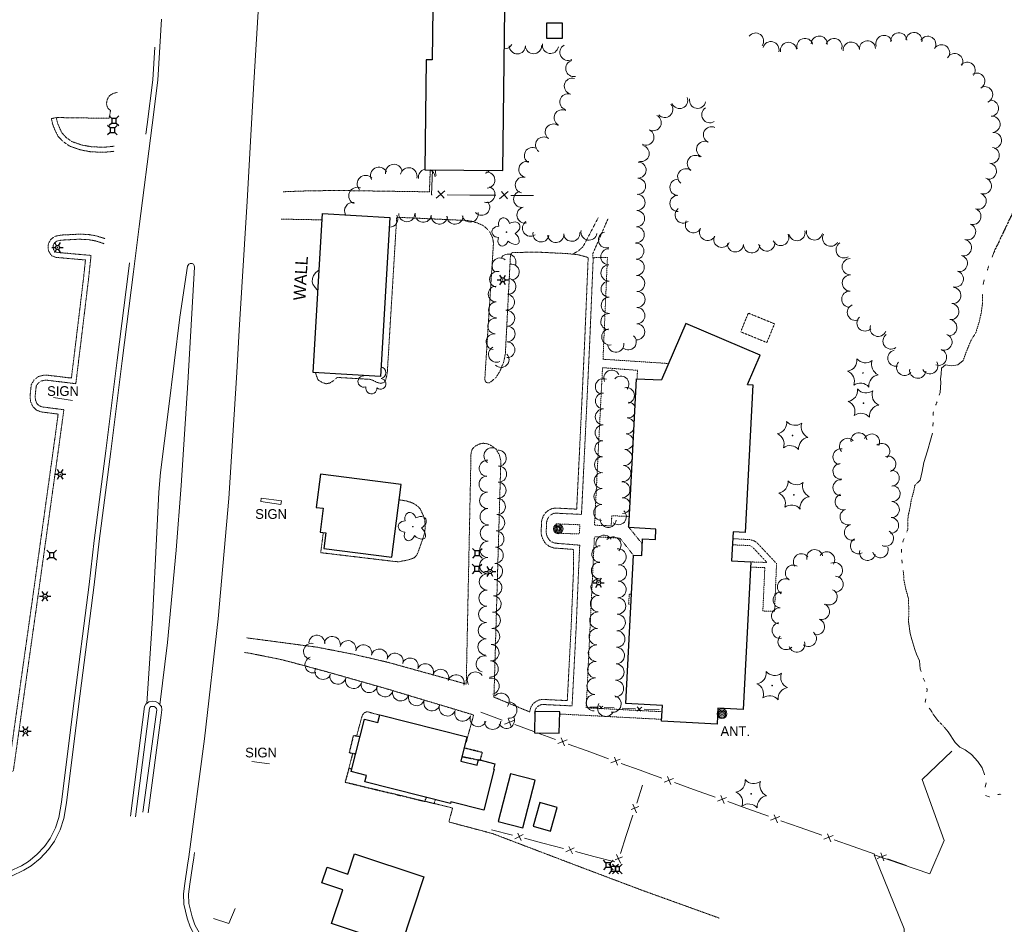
# Model space of a CAD drawing. Extents: x 386588 to 390135, y 96998 to 113606.
# Tile 25 of 93: x 387758 to 388245, y 99149 to 99596. Entities that reach past the tile are written whole.
import ezdxf
from ezdxf.enums import TextEntityAlignment as Align

# ---------------------------------------------------------------- set-up
doc = ezdxf.new("R2010")
doc.units = 0
doc.header["$MEASUREMENT"] = 0
for name, pattern in [('Echnl', [0.4, 0.145, -0.02, 0.01, -0.02, 0.01, -0.02, 0.01, -0.02, 0.145]), ('Wisdot3', [0.1875, 0.125, -0.0625]), ('Wisdot5', [0.1, 0.05, -0.05]), ('Wisdot6', [0.375, 0.125, -0.0625, 0.03125, -0.0625, 0.03125, -0.0625])]:
    doc.linetypes.add(name, pattern=pattern)
for name, color, linetype, lineweight in [('E_BLD', 241, 'Continuous', 25), ('E_DWY', 2, 'Wisdot3', 15), ('E_LAND_TreeLine', 3, 'Etrel', 15), ('E_LAND_Vegetation', 3, 'Continuous', 15), ('E_LTG', 21, 'Continuous', 25), ('E_MISCPROP', 30, 'Continuous', 15), ('E_MISCPROP_HvyDash', 241, 'Wisdot3', 25), ('E_MISCPROP_Railing', 30, 'Continuous', 15), ('E_PATH_Sidewalk', 2, 'Wisdot5', 15), ('E_SGN', 21, 'Continuous', 15), ('E_UTL_AG_Bold', 30, 'Continuous', 25), ('E_WAL', 40, 'Continuous', 25), ('E_WTR', 4, 'Wisdot6', 15), ('E_WTR_Edge', 4, 'Echnl', 25), ('E_WTR_Elevations', 4, 'Continuous', 15)]:
    doc.layers.add(name, color=color, linetype=linetype, lineweight=lineweight)
doc.layers.add('P2S1_Complete', color=7, linetype='Continuous', lineweight=15, transparency=0.9)
doc.styles.add('Style-dot_font5', font='dot_font5.shx')
doc.linetypes.add('Etrel', pattern='A,0,[14,dgnlstyle-ewdotudls.shx,S=0.000293,R=0,X=0,Y=0],-0.036575', length=0.036575)

# ---------------------------------------------------------------- blocks, each defined once
blk = doc.blocks.new('ANT')
at = {"layer": 'E_MISCPROP', "style": 'Style-dot_font5'}
blk.add_text('ANT.', height=12, dxfattribs=at).set_placement((0, 0), align=Align.MIDDLE_CENTER)
blk = doc.blocks.new('BSGN')
at = {"layer": 'E_SGN', "style": 'Style-dot_font5'}
blk.add_text('SIGN', height=12, dxfattribs=at).set_placement((0, 0), align=Align.MIDDLE_CENTER)
blk = doc.blocks.new('LPOL')
at = {"layer": 'E_LTG'}
for p, q in [((-4, 0), (-1.5, 0)), ((-0.75, 1.3), (-2, 3.46)), ((0.75, 1.3), (2, 3.46)), ((1.5, 0), (4, 0)), ((-2, -3.46), (-0.75, -1.3)), ((2, -3.46), (0.75, -1.3))]:
    blk.add_line(p, q, dxfattribs=at)
for radius in [1.5, 1.5, 1.5, 0.125]:
    blk.add_circle((0, 0), radius, dxfattribs=at)
blk = doc.blocks.new('PED')
at = {"layer": 'E_UTL_AG_Bold'}
for p, q in [((-2.5, 2.5), (-5.3, 5.3)), ((2.5, 2.5), (5.3, 5.3)), ((-2.5, -2.5), (-5.3, -5.3)), ((2.5, -2.5), (5.3, -5.3))]:
    blk.add_line(p, q, dxfattribs=at)
at = {"layer": 'E_UTL_AG_Bold', "flags": 128}
blk.add_lwpolyline([(-2.5, -2.5), (2.5, -2.5), (2.5, 2.5), (-2.5, 2.5)], close=True, dxfattribs=at)
blk = doc.blocks.new('CTRE')
at = {"layer": 'E_LAND_Vegetation'}
blk.add_circle((0, 0), 0.223, dxfattribs=at)
for centre, start, end in [((-11.97, 8.96), 280.2067, 5.97162), ((1.81, 14.92), 220.21132, 305.97623), ((13.83, 5.89), 160.21133, 245.97624), ((-13.83, -5.9), 340.21132, 65.97623), ((-1.81, -14.93), 40.21133, 125.97624)]:
    blk.add_arc(centre, 7.87, start, end, dxfattribs=at)
at = {"layer": 'E_LAND_Vegetation', "extrusion": (0, 0, -1)}
blk.add_arc((-12.03, -9.04), 7.87, 354.07279, 79.74889, dxfattribs=at)
blk = doc.blocks.new('POLE')
at = {"layer": 'E_MISCPROP'}
for radius in [4.46, 3.35, 2.23, 1.12]:
    blk.add_circle((0, 0), radius, dxfattribs=at)
blk = doc.blocks.new('SIGN')
at = {"layer": 'E_SGN', "lineweight": 13, "style": 'Style-dot_font5'}
blk.add_text('SIGN', height=12, dxfattribs=at).set_placement((0, 0), align=Align.MIDDLE_CENTER)
blk = doc.blocks.new('DTRE')
at = {"layer": 'E_LAND_Vegetation'}
blk.add_circle((-0.18, 0), 0.183, dxfattribs=at)
for centre, major_axis, ratio in [((-1.87, 5.32), (1.36, -4.98), 0.782863), ((4.06, 2.74), (-5.27, -2.93), 0.691916), ((-5.87, 0.15), (4.93, -0.12), 0.832022), ((-2.49, -5.24), (1.8, 4.86), 0.716896), ((3.54, -3.71), (-5.01, 4.58), 0.560249)]:
    blk.add_ellipse(centre, major_axis=major_axis, ratio=ratio, start_param=1.570796, end_param=4.712389, dxfattribs=at)

msp = doc.modelspace()

# ---------------------------------------------------------------- linework, layer by layer
at = {"layer": 'E_BLD'}
for p, q in [((387962.72, 99602.24), (387962.41, 99576.58)), ((387997.41, 99521.85), (387998.36, 99601.81)), ((388019.02, 99594.95), (388026.66, 99595.01)), ((388019.08, 99587.16), (388019.02, 99594.95)), ((388019.02, 99594.95), (388019.02, 99594.95)), ((388026.66, 99595.01), (388026.72, 99587.21)), ((388026.72, 99587.21), (388019.08, 99587.16)), ((388026.72, 99587.21), (388026.72, 99587.21)), ((387959.34, 99576.61), (387958.7, 99522.31)), ((387962.41, 99576.58), (387959.34, 99576.61)), ((387959.34, 99576.61), (387959.34, 99576.61)), ((387962.41, 99576.58), (387962.41, 99576.58)), ((387958.7, 99522.31), (387997.41, 99521.85)), ((387997.41, 99521.85), (387997.41, 99521.85)), ((387903.51, 99422.02), (387908.14, 99500.69)), ((387908.14, 99500.69), (387908.14, 99500.69)), ((387908.14, 99500.69), (387941.37, 99498.73)), ((387941.37, 99498.73), (387936.74, 99420.06)), ((387941.37, 99498.73), (387941.37, 99498.73)), ((388087.81, 99446.35), (388075.81, 99418.34)), ((388124.59, 99430.64), (388087.81, 99446.35)), ((388087.81, 99446.35), (388087.81, 99446.35)), ((388118.37, 99416.11), (388124.59, 99430.64)), ((388124.59, 99430.64), (388124.59, 99430.64)), ((387936.74, 99420.06), (387903.51, 99422.02)), ((387936.74, 99420.06), (387936.74, 99420.06)), ((388059.6, 99345.36), (388063.45, 99418.98)), ((388063.45, 99418.98), (388063.45, 99418.98)), ((388063.45, 99418.98), (388075.81, 99418.34)), ((388121.03, 99415.97), (388117.21, 99343)), ((388118.37, 99416.11), (388121.03, 99415.97)), ((388121.03, 99415.97), (388121.03, 99415.97)), ((387907.09, 99371.74), (387905.01, 99355.34)), ((387946.97, 99366.69), (387907.09, 99371.74)), ((387907.09, 99371.74), (387907.09, 99371.74)), ((387942.41, 99330.71), (387946.97, 99366.69)), ((387946.97, 99366.69), (387946.97, 99366.69)), ((387905.01, 99355.34), (387908.45, 99354.9)), ((387908.45, 99354.9), (387906.96, 99343.16)), ((387908.45, 99354.9), (387908.45, 99354.9)), ((388073.1, 99344.66), (388059.6, 99345.36)), ((388072.83, 99339.39), (388073.1, 99344.66)), ((388073.1, 99344.66), (388073.1, 99344.66)), ((387906.96, 99343.16), (387909.83, 99342.8)), ((387909.83, 99342.8), (387908.84, 99334.96)), ((387909.83, 99342.8), (387909.83, 99342.8)), ((388066.05, 99331.53), (388066.48, 99339.72)), ((388066.48, 99339.72), (388072.83, 99339.39)), ((388111.21, 99343.31), (388110.46, 99328.94)), ((388117.21, 99343), (388111.21, 99343.31)), ((388117.21, 99343), (388117.21, 99343)), ((387908.84, 99334.96), (387942.41, 99330.71)), ((388072.83, 99339.39), (388072.83, 99339.39)), ((387942.41, 99330.71), (387942.41, 99330.71)), ((388058.1, 99258.39), (388061.94, 99331.75)), ((388061.94, 99331.75), (388061.94, 99331.75)), ((388061.94, 99331.75), (388066.05, 99331.53)), ((388066.05, 99331.53), (388066.05, 99331.53)), ((388110.46, 99328.94), (388110.46, 99328.94)), ((388110.46, 99328.94), (388120.1, 99328.44)), ((388120.1, 99328.44), (388116.28, 99255.44)), ((388120.1, 99328.44), (388120.1, 99328.44)), ((388076.28, 99257.44), (388058.1, 99258.39)), ((388058.1, 99258.39), (388058.1, 99258.39)), ((388075.83, 99249.68), (388076.28, 99257.44)), ((388076.28, 99257.44), (388076.28, 99257.44)), ((387935.45, 99249.03), (387936.41, 99252.82)), ((387936.41, 99252.82), (387979.58, 99241.88)), ((388013.22, 99254.48), (388012.98, 99243.95)), ((388025.48, 99254.2), (388013.22, 99254.48)), ((388013.22, 99254.48), (388013.22, 99254.48)), ((388025.24, 99243.66), (388025.48, 99254.2)), ((388025.48, 99254.2), (388025.48, 99254.2)), ((388103.77, 99256.09), (388103.35, 99248.24)), ((388116.28, 99255.44), (388103.77, 99256.09)), ((388116.28, 99255.44), (388116.28, 99255.44)), ((387922.25, 99224.71), (387928.84, 99250.71)), ((387928.84, 99250.71), (387935.45, 99249.03)), ((387935.45, 99249.03), (387935.45, 99249.03)), ((388103.35, 99248.24), (388075.83, 99249.68)), ((388075.83, 99249.68), (388075.83, 99249.68)), ((388103.35, 99248.24), (388103.35, 99248.24)), ((388012.98, 99243.95), (388025.24, 99243.66)), ((387979.58, 99241.88), (387976.55, 99229.94)), ((387979.58, 99241.88), (387979.58, 99241.88)), ((387976.55, 99229.94), (387984.67, 99227.89)), ((387984.67, 99227.89), (387985.36, 99230.63)), ((387984.67, 99227.89), (387984.67, 99227.89)), ((387985.36, 99230.63), (387993.39, 99228.6)), ((387993.39, 99228.6), (387992.71, 99225.94)), ((387929.82, 99222.79), (387922.25, 99224.71)), ((387922.25, 99224.71), (387922.25, 99224.71)), ((387929.04, 99219.7), (387929.82, 99222.79)), ((387929.82, 99222.79), (387929.82, 99222.79)), ((387993.11, 99225.84), (387987.99, 99205.63)), ((387992.71, 99225.94), (387992.71, 99225.94)), ((387992.71, 99225.94), (387993.11, 99225.84)), ((387993.11, 99225.84), (387993.11, 99225.84)), ((388001.07, 99223.57), (387995.04, 99199.99)), ((388001.07, 99223.57), (388001.07, 99223.57)), ((388013.3, 99220.44), (388001.07, 99223.57)), ((387971.36, 99208.98), (387929.04, 99219.7)), ((388007.28, 99196.87), (388013.3, 99220.44)), ((387971.57, 99209.79), (387971.36, 99208.98)), ((387971.36, 99208.98), (387971.36, 99208.98)), ((387987.99, 99205.63), (387971.57, 99209.79)), ((387971.57, 99209.79), (387971.57, 99209.79)), ((388015.71, 99209.37), (388012.4, 99197.73)), ((388015.71, 99209.37), (388015.71, 99209.37)), ((388024.27, 99206.94), (388015.71, 99209.37)), ((388020.96, 99195.3), (388024.27, 99206.94)), ((388024.27, 99206.94), (388024.27, 99206.94)), ((387995.04, 99199.99), (387995.04, 99199.99)), ((387995.04, 99199.99), (388007.28, 99196.87)), ((388012.4, 99197.73), (388012.4, 99197.73)), ((388012.4, 99197.73), (388020.96, 99195.3)), ((387920.58, 99174.06), (387923.93, 99184.12)), ((387923.93, 99184.12), (387958.31, 99172.67)), ((387907.81, 99169.77), (387910.37, 99177.46)), ((387910.37, 99177.46), (387910.37, 99177.46)), ((387910.37, 99177.46), (387920.58, 99174.06)), ((387918.15, 99166.32), (387907.81, 99169.77)), ((387920.58, 99174.06), (387920.58, 99174.06)), ((387958.31, 99172.67), (387946.84, 99138.22)), ((387958.31, 99172.67), (387958.31, 99172.67)), ((387912.59, 99149.63), (387918.15, 99166.32)), ((387918.15, 99166.32), (387918.15, 99166.32)), ((387946.84, 99138.22), (387912.59, 99149.63))]:
    msp.add_line(p, q, dxfattribs=at)
at = {"layer": 'E_DWY'}
for p, q in [((388022.56, 99335.27), (388032.33, 99334.56)), ((388032.33, 99334.56), (388032.26, 99323.32))]:
    msp.add_line(p, q, dxfattribs=at)
at = {"layer": 'E_DWY', "flags": 128}
for points in [[(387776.42, 99548.09), (387802.65, 99547.73), (387803.24, 99551.62), (387802.12, 99552.49), (387801.64, 99553.46), (387801.26, 99554.82), (387801.41, 99556.19), (387801.87, 99557.54), (387802.64, 99558.74), (387803.62, 99559.52), (387805.01, 99560.16), (387806.3, 99560.49), (387806.79, 99560.49)], [(387804.82, 99531.4), (387800.15, 99530.92), (387793.57, 99531.15), (387788.41, 99532.09), (387783.04, 99533.96), (387779.77, 99536.25), (387777.34, 99538.79), (387775.86, 99541.65), (387774.64, 99544.68), (387773.99, 99547.53), (387776.42, 99548.09)], [(387804.99, 99533.96), (387804.74, 99533.9), (387800.06, 99533.42), (387793.84, 99533.65), (387789.05, 99534.51), (387784.19, 99536.2), (387781.4, 99538.15), (387779.39, 99540.26), (387778.14, 99542.69), (387777.04, 99545.43), (387776.42, 99548.09)], [(387888.66, 99511.41), (387899.09, 99511.79), (387914.43, 99512.05), (387961.02, 99511.37), (387961.42, 99522.28)], [(387887.74, 99497.88), (387907.95, 99497.51)], [(387944.83, 99498.8), (387940.17, 99422), (387939.8, 99419.84), (387939.24, 99418.15), (387938.83, 99417.4), (387938.08, 99416.95), (387936.77, 99416.68), (387935.07, 99417.17), (387933.6, 99417.91), (387931.96, 99418.64), (387915.29, 99419.6), (387913.76, 99418.14), (387911.82, 99416.87), (387909.89, 99416.47), (387908.11, 99417.03), (387905.95, 99418.35), (387904.87, 99421.01), (387904.69, 99421.95)], [(388039.55, 99478.91), (388034.79, 99480.25), (388028.84, 99480.86), (388015.18, 99481.52), (388002.53, 99481.41), (388001.83, 99481.27), (388001.12, 99480.34), (387998.56, 99431.05), (387997.65, 99426.97), (387995.88, 99422.65), (387993.87, 99419.49), (387991.81, 99417.75), (387990.77, 99417.03), (387989.68, 99416.86), (387988.85, 99417.42), (387988.45, 99418.41), (387988.52, 99420.46), (387992.7, 99486.09), (387992.25, 99488.65), (387990.82, 99491.59), (387989.17, 99493.42), (387987.24, 99494.91), (387984.55, 99496.02), (387982.37, 99496.71), (387979.41, 99497.25), (387976.66, 99497.33), (387944.83, 99498.8)], [(387514.53, 99225.91), (387512.15, 99226.68), (387514.21, 99233.06), (387521.21, 99248.12), (387523.83, 99249.59), (387526.1, 99248.76), (387527.31, 99247.36), (387527.7, 99245.77), (387526.05, 99232.88), (387553.09, 99229.09), (387587.79, 99224.31), (387622.72, 99219.37), (387662.59, 99213.92), (387708.8, 99207.45), (387709.79, 99213.5), (387711.29, 99218.97), (387713.35, 99222.37), (387716.13, 99224.57), (387719.56, 99226.24), (387730.27, 99228.81), (387735.15, 99229.64), (387738.42, 99229.47), (387753.02, 99227.64), (387757.36, 99258.54), (387763.56, 99302.36), (387770.21, 99349.84), (387774.98, 99384.14), (387777.35, 99401.49), (387768.74, 99402.58), (387766.58, 99403.48), (387764.75, 99405.28), (387763.7, 99407.68), (387763.45, 99409.92), (387763.55, 99411.33), (387764.05, 99416.08), (387765.36, 99418.24), (387767.52, 99420.05), (387769.98, 99420.65), (387771.78, 99420.74), (387783.9, 99419.29), (387786.99, 99444.62), (387789.88, 99468.53), (387790.86, 99477.67), (387776.19, 99478.98), (387774.05, 99479.8), (387772.71, 99481.92), (387772.32, 99483.78), (387772.54, 99485.85), (387773.71, 99487.83), (387775.57, 99489.29), (387777.24, 99489.7), (387778.85, 99489.99), (387787.23, 99490.42), (387792.11, 99490.31), (387796.27, 99489.57), (387800.11, 99488.38), (387800.58, 99488.17)], [(387514.53, 99225.91), (387516.54, 99232.15), (387523.13, 99246.33), (387524.05, 99246.85), (387524.64, 99246.63), (387525.02, 99246.19), (387525.16, 99245.63), (387523.26, 99230.75), (387552.75, 99226.62), (387587.45, 99221.83), (387622.38, 99216.89), (387662.25, 99211.44), (387710.88, 99204.64), (387712.24, 99212.96), (387713.61, 99217.97), (387715.26, 99220.69), (387717.47, 99222.45), (387720.41, 99223.87), (387730.78, 99226.36), (387735.3, 99227.13), (387738.2, 99226.98), (387755.15, 99224.86), (387759.83, 99258.19), (387766.04, 99302.01), (387772.68, 99349.5), (387777.46, 99383.8), (387780.17, 99403.65), (387769.39, 99405.02), (387767.99, 99405.6), (387766.84, 99406.73), (387766.14, 99408.33), (387765.96, 99409.98), (387766.04, 99411.12), (387766.48, 99415.26), (387767.28, 99416.6), (387768.67, 99417.76), (387770.34, 99418.16), (387771.69, 99418.23), (387786.08, 99416.51), (387789.48, 99444.32), (387792.37, 99468.24), (387793.62, 99479.93), (387776.76, 99481.44), (387775.72, 99481.84), (387775.06, 99482.88), (387774.85, 99483.91), (387774.97, 99485.05), (387775.62, 99486.16), (387776.69, 99486.99), (387777.76, 99487.25), (387779.13, 99487.5), (387787.27, 99487.92), (387791.86, 99487.82), (387795.68, 99487.14), (387799.22, 99486.03), (387800.16, 99485.61)], [(388022.56, 99335.27), (388020.34, 99336.03), (388018.41, 99337.48), (388017.06, 99339.8), (388016.41, 99341.69), (388016.29, 99343.19), (388016.51, 99348.6), (388017.34, 99351.11), (388018.58, 99352.8), (388020, 99353.97), (388021.78, 99354.8), (388023.34, 99355.01), (388033.87, 99354.49), (388035.77, 99393.67), (388037.75, 99435.73), (388039.55, 99478.91)], [(388023.37, 99337.64), (388021.53, 99338.27), (388020.31, 99339.17), (388019.34, 99340.84), (388018.88, 99342.2), (388018.79, 99343.24), (388018.99, 99348.15), (388019.59, 99349.95), (388020.41, 99351.07), (388021.35, 99351.84), (388022.49, 99352.38), (388023.44, 99352.5), (388036.25, 99351.87), (388038.26, 99393.55), (388040.25, 99435.61), (388042.05, 99478.8)], [(387870.45, 99290.85), (387905.32, 99286.25), (387923.08, 99282.79), (387940.61, 99278.72), (387979.23, 99267.97), (387981.59, 99382.03), (387982.11, 99384.01), (387983.35, 99385.48), (387985.86, 99386.71), (387987.42, 99387.07), (387989.72, 99386.8), (387991.73, 99385.84), (387993.91, 99384.2), (387995.63, 99381.28), (387996.34, 99378.27), (387992.93, 99261.54), (388010.61, 99254.22)], [(387908.52, 99342.97), (387907.24, 99332.96), (387944.05, 99328.57), (387945.89, 99328.46), (387950.79, 99329.44), (387953.46, 99330.41), (387954.74, 99331.78), (387955.3, 99332.92), (387958.23, 99341.25), (387958.94, 99344.85), (387958.76, 99349.03), (387958.01, 99351.24), (387956.57, 99354.39), (387955.54, 99355.66), (387954.29, 99356.56), (387953.09, 99357.33), (387951.51, 99357.95), (387949.44, 99358.56), (387946, 99359.1)], [(388034.76, 99323.21), (388035.38, 99336.66), (388023.37, 99337.64)], [(388010.61, 99254.22), (388011.08, 99256.28), (388012.23, 99258.28), (388013.84, 99259.41), (388015.3, 99260.13), (388016.96, 99260.41), (388029.22, 99259.81), (388031.09, 99295.62), (388032.26, 99323.32)], [(388013.24, 99254.48), (388013.44, 99255.36), (388014.12, 99256.55), (388015.11, 99257.25), (388016.08, 99257.72), (388017.11, 99257.9), (388031.59, 99257.19), (388033.58, 99295.5), (388034.76, 99323.21)], [(387869.5, 99283.59), (387871.93, 99283.27), (387888.26, 99279.99), (387908.39, 99274.59), (387939.5, 99265.76), (387982.86, 99252.72), (387979.25, 99239.31), (387978.95, 99239.38)], [(387925, 99242.2), (387927.44, 99251.3), (387927.86, 99252.56), (387928.52, 99253.57), (387929.19, 99253.98), (387929.91, 99254.22), (387930.65, 99254.19), (387936.38, 99252.67)], [(388013.05, 99253.67), (388013.22, 99254.41)], [(387921.19, 99226.31), (387923.08, 99233.76)], [(387958.78, 99210.01), (387972.46, 99206.74), (387970.64, 99199.82), (387992.36, 99194.03), (388033.11, 99178.52), (388065.91, 99166.15), (388104.3, 99152.31)]]:
    msp.add_lwpolyline(points, dxfattribs=at)
at = {"layer": 'E_LAND_TreeLine', "ltscale": 5, "elevation": 1595.66}
msp.add_lwpolyline([(388219.45, 99234.81), (388204.77, 99220.77), (388215.62, 99190.67), (388208.57, 99174.19), (388181.04, 99183.62), (388195.93, 99146.94), (388195.26, 99120.58), (388218.31, 99105.32), (388224.47, 99122.86), (388236.17, 99127.3), (388243.39, 99107.97), (388249.87, 99084.86), (388266.5, 99080.96), (388279.42, 99100.04), (388289.03, 99118.21), (388305.81, 99159.21)], dxfattribs=at)
at = {"layer": 'E_LAND_Vegetation'}
for centre, radius, start, end in [((388122.34, 99585.91), 4.02, 323.4174, 143.4021), ((388153.85, 99584.39), 4.02, 356.94, 176.9247), ((388185.89, 99584.72), 4.02, 20.1866, 200.1713), ((388193.24, 99585.99), 4.02, 5.5019, 185.4865), ((388200.7, 99586.14), 4.02, 351.221, 171.2057), ((388207.53, 99584.3), 4.02, 328.2475, 148.2322), ((387998.11, 99586.02), 4, 270.2266, 334.076), ((388004.53, 99583.55), 4, 180.8193, 0.804), ((388012.53, 99583.66), 4, 180.8193, 0.804), ((388020.88, 99583.78), 4, 170.047, 350.0317), ((388029.52, 99580.32), 4, 117.9883, 297.973), ((388129.94, 99581.65), 4.02, 345.2213, 165.206), ((388138.69, 99581.29), 4.02, 9.6361, 189.6208), ((388146.77, 99583.23), 4.02, 17.3168, 197.3015), ((388161.12, 99583.17), 4.02, 340.6483, 160.633), ((388169.7, 99581.44), 4.02, 4.1044, 184.0891), ((388177.72, 99582.02), 4.02, 4.1044, 184.0891), ((388214.37, 99580.06), 4.02, 328.2475, 148.2322), ((388220.88, 99575.77), 4, 331.6948, 151.6795), ((388032.42, 99572.35), 4, 102.6105, 282.5952), ((388227.06, 99571.49), 4, 319.7929, 139.7776), ((388231.81, 99566.09), 4, 300.7186, 120.7033), ((388031.74, 99563.61), 4, 75.4059, 255.3905), ((388029.52, 99555.85), 4, 73.3911, 253.3758), ((388235.71, 99559.42), 4, 293.5333, 113.518), ((388077.44, 99552.11), 4, 221.6642, 41.6489), ((388084.79, 99556.53), 4, 202.8779, 22.8626), ((388093.69, 99556.64), 4, 169.5362, 349.5209), ((388238.58, 99552.69), 4, 275.2439, 95.2285), ((388026.68, 99547.99), 4, 62.7879, 242.7726), ((388071.74, 99545.6), 4, 242.9816, 62.9663), ((388099.73, 99549.49), 4, 122.7415, 302.7262), ((388022.3, 99540.93), 4, 53.4265, 233.4112), ((388239.31, 99544.73), 4, 275.2439, 95.2285), ((388068.11, 99538.48), 4, 242.9816, 62.9663), ((388100.57, 99539.58), 4, 64.7213, 244.706), ((388240.04, 99536.77), 4, 275.2439, 95.2285), ((388017.53, 99534.51), 4, 53.4265, 233.4112), ((388097.16, 99532.35), 4, 64.7213, 244.706), ((388011.96, 99529.28), 4, 60.7104, 240.6951), ((388065.75, 99530.32), 4, 258.2654, 78.2501), ((388238.92, 99529.43), 4, 260.1255, 80.1102), ((387943.42, 99520.81), 4.18, 8.1609, 188.1456), ((388009.23, 99522.44), 4, 75.9057, 255.8904), ((388064.22, 99522.12), 4, 268.1511, 88.1358), ((388092.57, 99525.41), 4, 55.4598, 235.4445), ((388237.55, 99521.56), 4, 260.1255, 80.1102), ((387936, 99519.38), 4.18, 27.5736, 207.5582), ((387950.73, 99519.11), 4.18, 345.6109, 165.5956), ((387959.7, 99518.42), 4.18, 103.8581, 185.9459), ((387959.7, 99518.42), 4.18, 5.9612, 67.4686), ((387968.22, 99521.04), 4.18, 163.2133, 202.4611), ((387987.5, 99524.4), 4, 286.8376, 321.7548), ((387989.37, 99517.19), 4, 272.9091, 92.8938), ((388087.81, 99518.81), 4, 51.5679, 231.5525), ((387929.45, 99515.33), 4.18, 43.2734, 223.2581), ((388007.47, 99514.7), 4, 77.5135, 257.4982), ((388063.96, 99514.13), 4, 268.1511, 88.1358), ((388083.96, 99513.63), 4, 90.2447, 270.2294), ((388235.07, 99514.3), 4, 251.2532, 71.2379), ((387925.31, 99509.42), 4.18, 68.2302, 248.2149), ((387989.46, 99510.03), 4, 251.4607, 71.4454), ((388006.64, 99507.7), 4, 101.9181, 281.9028), ((388232.5, 99506.74), 4, 250.9227, 70.9073), ((387923.2, 99501.98), 4.18, 83.0203, 208.0416), ((387986.86, 99503.77), 4, 221.9071, 41.8917), ((388063.7, 99506.14), 4, 268.1511, 88.1358), ((388083.99, 99505.64), 4, 90.2447, 270.2294), ((387949.8, 99500.61), 4, 178.9118, 358.8965), ((387957.97, 99500.31), 4, 173.7543, 353.739), ((387981.14, 99500.39), 4, 191.6786, 11.6633), ((388008.29, 99499.88), 4, 101.9181, 281.9028), ((388063.48, 99498.13), 4, 268.6245, 88.6091), ((388086.58, 99499.92), 4, 127.3839, 307.3685), ((388229.88, 99499.19), 4, 250.9227, 70.9073), ((387941.4, 99497.94), 4, 265.6511, 28.6534), ((387965.92, 99499.44), 4, 173.7543, 353.739), ((387973.62, 99499.38), 4, 181.3731, 1.3577), ((388011.03, 99493.41), 4, 124.271, 304.2557), ((388091.6, 99495.09), 4, 151.4054, 331.3901), ((388016.2, 99490.58), 4, 167.9054, 347.8901), ((388031.43, 99490.88), 4, 185.5893, 5.574), ((388039.96, 99491.48), 4, 169.7188, 349.7035), ((388048.62, 99487.62), 4, 105.5104, 285.495), ((388063.29, 99490.14), 4, 268.6245, 88.6091), ((388098.62, 99491.27), 4, 151.4054, 331.3901), ((388142.83, 99491.18), 4, 192.3346, 12.3193), ((388151.48, 99491.54), 4, 169.9361, 349.9208), ((388227.27, 99491.63), 4, 250.9227, 70.9073), ((388023.52, 99490.26), 4, 184.0281, 4.0128), ((388063.11, 99482.04), 4, 271.5908, 91.5755), ((388105.65, 99487.89), 4, 156.5418, 336.5265), ((388112.44, 99485.63), 4, 176.8498, 356.8344), ((388127.9, 99486.05), 4, 188.9535, 8.9381), ((388134.81, 99488.77), 4, 203.4742, 23.4588), ((388159.49, 99488.44), 4, 150.2002, 330.1848), ((388166.15, 99482.65), 4, 120.5033, 300.488), ((388225.21, 99483.73), 4, 255.4749, 75.4596), ((388049.79, 99479.23), 4, 90.4761, 270.4608), ((388120.42, 99485.19), 4, 176.8498, 356.8344), ((387995.89, 99474.77), 3.9, 49.7914, 229.7761), ((387999.93, 99476.72), 3.9, 333.3539, 153.3386), ((388063.33, 99474.05), 4, 271.5908, 91.5755), ((388169.17, 99474.36), 4, 90.7603, 270.745), ((388223.2, 99475.99), 4, 255.4749, 75.4596), ((387994.68, 99468.11), 3.9, 78.7549, 258.7396), ((388001.52, 99471.74), 3.9, 277.5841, 97.5688), ((388049.86, 99471.24), 4, 90.4761, 270.4608), ((388221.2, 99468.26), 4, 255.4749, 75.4596), ((387999.93, 99464.58), 3.9, 264.8319, 84.8166), ((388049.92, 99463.24), 4, 90.4761, 270.4608), ((388063.55, 99466.06), 4, 271.5908, 91.5755), ((388169.23, 99466.27), 4, 88.182, 268.1667), ((387994.03, 99460.83), 3.9, 91.0122, 270.9969), ((388063.69, 99458.14), 4, 269.4129, 89.3976), ((388168.98, 99458.28), 4, 88.182, 268.1667), ((388219.97, 99460.1), 4, 262.767, 82.7517), ((387994.17, 99453.04), 3.9, 91.0122, 270.9969), ((387999.22, 99456.82), 3.9, 264.8319, 84.8166), ((388049.99, 99455.25), 4, 90.4761, 270.4608), ((387999.32, 99448.8), 3.9, 271.3933, 91.378), ((388063.6, 99450.15), 4, 269.4129, 89.3976), ((388171.71, 99451.78), 4, 113.2245, 293.2092), ((388218.97, 99452.16), 4, 262.767, 82.7517), ((387993.79, 99445.06), 3.9, 85.0845, 265.0691), ((388049.79, 99447.18), 4, 88.2917, 268.2764), ((388176.52, 99446.5), 4, 134.8533, 314.8379), ((388217.96, 99444.23), 4, 262.767, 82.7517), ((387999.47, 99441.08), 3.9, 269.4146, 89.3993), ((388050.26, 99439.61), 4, 98.7885, 278.7732), ((388063.52, 99442.15), 4, 269.4129, 89.3976), ((388183, 99443.87), 4, 160.2042, 340.1889), ((387993.02, 99437.22), 3.9, 82.7014, 262.6861), ((387999.39, 99433.29), 3.9, 269.4146, 89.3993), ((388059.37, 99437.19), 4, 229.7922, 49.7769), ((388189.38, 99437.59), 4, 125.7595, 305.7442), ((388215.59, 99437.09), 4, 250.3471, 70.3317), ((387994.12, 99431), 3.9, 115.6035, 295.5882), ((388053.24, 99436.06), 4, 187.1253, 7.1099), ((388191.75, 99429.13), 4, 101.1273, 281.112), ((388212.9, 99429.57), 4, 250.3471, 70.3317), ((387996.5, 99428.43), 3.9, 223.888, 43.8727), ((387936.47, 99421.92), 2.97, 282.0667, 79.3385), ((388051.22, 99419.3), 3.94, 26.8978, 206.8825), ((388196.1, 99424.6), 4, 140.5024, 320.487), ((388202.58, 99423.16), 4, 172.7628, 352.7475), ((388208.59, 99425.37), 4, 208.6779, 28.6626), ((387928.44, 99417.54), 2.78, 87.3868, 295.1598), ((387930.64, 99422.44), 2.97, 219.2552, 225.6498), ((387936.86, 99416.41), 2.61, 226.772, 84.7046), ((388047.04, 99415.05), 3.94, 67.3238, 247.3085), ((388055.77, 99416.36), 3.94, 320.9166, 140.9013), ((387932.3, 99414.26), 2.78, 164.0638, 5.0749), ((388058.49, 99410.67), 3.94, 282.5113, 102.496), ((388047.08, 99407.96), 3.94, 89.5616, 269.5463), ((388047.02, 99400.09), 3.94, 89.5616, 269.5463), ((388059.19, 99403.52), 3.94, 26.1025, 85.5355), ((388059.19, 99403.52), 3.94, 265.5509, 327.9103), ((388058.58, 99395.67), 3.94, 19.3578, 85.5355), ((388046.92, 99392.2), 3.94, 89.009, 268.9937), ((388058.58, 99395.67), 3.94, 265.5509, 334.655), ((388057.97, 99387.82), 3.94, 9.6022, 85.5355), ((388167.83, 99385.6), 3.93, 42.5828, 222.5675), ((388173.47, 99388.29), 3.93, 7.5667, 187.5513), ((388179.82, 99387.71), 3.93, 334.5292, 154.5139), ((387992, 99380.85), 4.02, 54.9838, 234.9685), ((387995.01, 99379.66), 4.02, 273.2895, 93.2741), ((388046.78, 99384.32), 3.94, 89.009, 268.9937), ((388057.36, 99379.97), 3.94, 265.5509, 85.5355), ((388057.97, 99387.82), 3.94, 265.5509, 344.4106), ((388164.53, 99380.38), 3.93, 79.2032, 259.1879), ((388184.81, 99383.07), 3.93, 309.7834, 129.7681), ((387989.69, 99374.64), 4.02, 85.8782, 265.8628), ((388046.64, 99376.45), 3.94, 89.009, 268.9937), ((388187.86, 99376.83), 3.93, 288.0777, 108.0624), ((387995.19, 99371.83), 4.02, 267.8391, 87.8237), ((388056.74, 99372.12), 3.94, 265.5509, 85.5355), ((388164.58, 99373.2), 3.93, 96.0624, 276.0471), ((387989.6, 99366.82), 4.02, 91.7483, 271.733), ((388046.51, 99368.58), 3.94, 89.009, 268.9937), ((388164.57, 99365.1), 3.93, 88.9349, 268.9196), ((388189.55, 99369.76), 3.93, 273.224, 93.2087), ((387994.89, 99363.8), 4.02, 267.8391, 87.8237), ((388046.37, 99360.71), 3.94, 89.009, 268.9937), ((388056.3, 99364.06), 3.94, 271.3241, 91.3088), ((388189.95, 99362.13), 3.93, 267.3416, 87.3263), ((387989.85, 99358.79), 4.02, 91.7483, 271.733), ((387994.58, 99355.78), 4.02, 267.5118, 87.4965), ((388056.48, 99356.19), 3.94, 18.0047, 91.3088), ((388165.62, 99358.12), 3.93, 108.1006, 288.0853), ((387990.09, 99350.75), 4.02, 91.7483, 271.733), ((388046.23, 99352.83), 3.94, 89.009, 268.9937), ((388056.48, 99356.19), 3.94, 271.3241, 336.0081), ((388168.06, 99350.65), 3.93, 108.1006, 288.0853), ((388189.58, 99354.28), 3.93, 267.3416, 87.3263), ((387994.23, 99347.74), 4.02, 267.5118, 87.4965), ((388049.47, 99349.37), 3.94, 174.8683, 354.853), ((388054.51, 99350.72), 3.94, 228.2427, 48.2274), ((388189.22, 99346.44), 3.93, 267.3416, 87.3263), ((387990.18, 99342.61), 4.02, 88.8526, 268.8373), ((388170.2, 99342.99), 3.93, 105.097, 285.0817), ((387993.88, 99339.71), 4.02, 267.5118, 87.4965), ((388047.44, 99337.51), 4.08, 32.0906, 212.0753), ((388051.75, 99336.69), 4.08, 317.1935, 137.1781), ((388173.2, 99336.31), 3.93, 118.5788, 298.5634), ((388186.67, 99340.02), 3.93, 243.7284, 63.7131), ((387990.02, 99334.57), 4.02, 88.8526, 268.8373), ((387993.53, 99331.68), 4.02, 267.5118, 87.4965), ((388045.44, 99332.26), 4.08, 88.5315, 268.5162), ((388054.3, 99330.84), 4.08, 274.7977, 94.7824), ((388184.09, 99334.39), 3.93, 197.9683, 17.953), ((387989.85, 99326.54), 4.02, 88.8526, 268.8373), ((388145.01, 99328.49), 3.95, 36.6128, 216.5974), ((388151.64, 99330.53), 3.95, 12.7693, 192.754), ((388157.58, 99329.45), 3.95, 327.6026, 147.5873), ((388177.75, 99333.05), 3.93, 165.1385, 345.1232), ((387993.18, 99323.65), 4.02, 267.5118, 87.4965), ((388045.23, 99324.09), 4.08, 88.5315, 268.5162), ((388054.49, 99322.92), 4.08, 268.5333, 88.518), ((388141.04, 99322.92), 3.95, 59.8891, 239.8738), ((388161.44, 99324.17), 3.95, 296.5959, 116.5806), ((387989.69, 99318.5), 4.02, 88.8526, 268.8373), ((388161.77, 99317.38), 3.95, 269.1911, 89.1758), ((387992.83, 99315.62), 4.02, 267.5118, 87.4965), ((388045.02, 99315.93), 4.08, 88.5315, 268.5162), ((388054.28, 99314.75), 4.08, 268.5333, 88.518), ((388137.08, 99316.08), 3.95, 59.8891, 239.8738), ((387989.53, 99310.46), 4.02, 88.8526, 268.8373), ((387992.47, 99307.59), 4.02, 267.5118, 87.4965), ((388044.74, 99307.73), 4.08, 87.5772, 267.5619), ((388054.07, 99306.59), 4.08, 268.5333, 88.518), ((388134.98, 99309.57), 3.95, 84.4435, 264.4281), ((388158.8, 99311.05), 3.95, 244.6014, 64.5861), ((387989.37, 99302.42), 4.02, 88.8526, 268.8373), ((388134.22, 99301.71), 3.95, 84.4435, 264.4281), ((388155.03, 99303.83), 3.95, 251.4867, 71.4714), ((387992.12, 99299.56), 4.02, 267.5118, 87.4965), ((388044.39, 99299.57), 4.08, 87.5772, 267.5619), ((388053.86, 99298.42), 4.08, 268.5333, 88.518), ((387989.2, 99294.39), 4.02, 88.8526, 268.8373), ((388134.49, 99294.49), 3.95, 100.8036, 280.7883), ((388152.53, 99296.34), 3.95, 251.4867, 71.4714), ((387905.31, 99288.11), 4.02, 355.8197, 175.8044), ((387912.93, 99287.52), 4.02, 345.0655, 165.0502), ((387991.77, 99291.53), 4.02, 267.5118, 87.4965), ((388044.04, 99291.41), 4.08, 87.5772, 267.5619), ((388053.65, 99290.26), 4.08, 268.5333, 88.518), ((388137.39, 99288.95), 3.95, 136.4248, 316.4095), ((388148.51, 99290.48), 3.95, 231.7235, 51.7082), ((387902.74, 99284.13), 4.02, 80.1705, 260.1552), ((387920.69, 99285.45), 4.02, 345.0655, 165.0502), ((387928.46, 99283.38), 4.02, 345.0655, 165.0502), ((387989.04, 99286.35), 4.02, 88.8526, 268.8373), ((387991.42, 99283.49), 4.02, 267.5118, 87.4965), ((388043.7, 99283.25), 4.08, 87.5772, 267.5619), ((388053.44, 99282.09), 4.08, 268.5333, 88.518), ((388142.82, 99287.7), 3.95, 196.3499, 16.3346), ((387903.46, 99277.52), 4.02, 110.5801, 290.5648), ((387936.23, 99281.31), 4.02, 345.0655, 165.0502), ((387943.99, 99279.23), 4.02, 345.0655, 165.0502), ((387988.14, 99277.88), 4.02, 74.2333, 254.218), ((387951.46, 99276.86), 4.02, 339.6607, 159.6454), ((387958.99, 99274.06), 4.02, 339.6607, 159.6454), ((387991.07, 99275.46), 4.02, 267.5118, 87.4965), ((388043.35, 99275.08), 4.08, 87.5772, 267.5619), ((388053.23, 99273.93), 4.08, 268.5333, 88.518), ((387908.38, 99274.3), 4.02, 157.03, 337.0147), ((387915.73, 99271.91), 4.02, 165.1006, 345.0853), ((387966.53, 99271.27), 4.02, 339.6607, 159.6454), ((387974.22, 99268.6), 4.02, 342.3148, 162.2995), ((387983.73, 99269.97), 4.02, 33.8631, 213.8477), ((387923.5, 99269.84), 4.02, 165.1006, 345.0853), ((387931.26, 99267.77), 4.02, 165.1006, 345.0853), ((387939.03, 99265.71), 4.02, 165.1006, 345.0853), ((387991.51, 99266.95), 4.02, 282.3805, 102.3652), ((388043, 99266.92), 4.08, 87.5772, 267.5619), ((388053.02, 99265.76), 4.08, 268.5333, 88.518), ((387946.8, 99263.64), 4.02, 165.1006, 345.0853), ((387954.63, 99261.31), 4.02, 161.517, 341.5017), ((387996.52, 99259.5), 4.02, 319.7988, 139.7834), ((388042.66, 99258.76), 4.08, 87.5772, 267.5619), ((388051.78, 99258.14), 4.08, 257.4346, 77.4193), ((387962.25, 99258.76), 4.02, 161.517, 341.5017), ((387969.88, 99256.21), 4.02, 161.517, 341.5017), ((388000.31, 99255.1), 4.02, 268.3285, 88.3132), ((388048.27, 99256.1), 4.08, 147.3429, 327.3276), ((387977.53, 99253.63), 4.02, 160.4143, 340.399), ((387985.11, 99250.94), 4.02, 160.4143, 340.399), ((387999.11, 99250.1), 4.02, 208.7583, 28.7429), ((387992.28, 99249.56), 4.02, 180.2162, 0.2009)]:
    msp.add_arc(centre, radius, start, end, dxfattribs=at)
at = {"layer": 'E_MISCPROP_HvyDash', "flags": 128}
for points in [[(387926.6, 99241.87), (387923.41, 99242.53), (387921.32, 99234.14), (387924.47, 99233.46)], [(387977.12, 99232.17), (387986.18, 99230.3), (387987.21, 99234.15), (387978.18, 99236.35)], [(387922.58, 99226), (387921.19, 99226.31), (387919.27, 99219.5), (387958.78, 99210.01), (387959.53, 99211.98)]]:
    msp.add_lwpolyline(points, dxfattribs=at)
at = {"layer": 'E_MISCPROP_Railing'}
for p, q in [((387968.56, 99511.84), (387964.34, 99508.23)), ((387968.34, 99508.19), (387965.22, 99511.79)), ((387999.94, 99511.57), (387995.72, 99507.96)), ((387999.72, 99507.92), (387996.6, 99511.52)), ((388045.12, 99255.75), (388046.76, 99257.11)), ((388045.23, 99257.15), (388046.4, 99255.75)), ((388063.61, 99254.59), (388066.13, 99256.64)), ((388063.79, 99256.72), (388065.56, 99254.57)), ((388002.78, 99249.98), (387998.16, 99248.2)), ((388001.5, 99246.98), (387999.96, 99250.94)), ((388029.08, 99240.4), (388024.46, 99238.62)), ((388027.81, 99237.4), (388026.26, 99241.35)), ((388055.38, 99230.81), (388050.76, 99229.03)), ((388054.11, 99227.81), (388052.56, 99231.77)), ((388081.7, 99221.31), (388077.09, 99219.5)), ((388080.45, 99218.3), (388078.87, 99222.25)), ((388061.7, 99208.6), (388063.52, 99204.34)), ((388108.06, 99211.89), (388103.45, 99210.08)), ((388106.81, 99208.88), (388105.23, 99212.83)), ((388064.54, 99207.51), (388060.9, 99205.93)), ((388133.17, 99199.46), (388131.59, 99203.41)), ((388134.42, 99202.47), (388129.81, 99200.66)), ((388007.38, 99193.61), (388003.24, 99191.55)), ((388006.46, 99190.71), (388004.67, 99194.26)), ((388159.53, 99190.04), (388157.96, 99193.99)), ((388160.79, 99193.05), (388156.17, 99191.24)), ((388032.69, 99187.02), (388028.55, 99184.96)), ((388031.77, 99184.12), (388029.98, 99187.66)), ((388185.89, 99180.63), (388184.32, 99184.57)), ((388056.48, 99182.63), (388052.84, 99181.05)), ((388053.64, 99183.72), (388055.46, 99179.46)), ((388187.15, 99183.63), (388182.54, 99181.82))]:
    msp.add_line(p, q, dxfattribs=at)
at = {"layer": 'E_MISCPROP_Railing', "flags": 128}
for points in [[(387962.44, 99509.93), (387962.02, 99509.94), (387962.46, 99522.26)], [(387981.06, 99509.77), (387969.85, 99509.87)], [(387993.82, 99509.66), (387981.06, 99509.77)], [(388012.45, 99509.5), (388001.23, 99509.6)], [(387906.51, 99472.97), (387906.3, 99472.63), (387904.8, 99471.41), (387903.64, 99470.06), (387903.11, 99468.58), (387903.06, 99466.8), (387903.36, 99465.65), (387904.53, 99464.11), (387905.49, 99462.88), (387905.88, 99462.24)], [(387997.06, 99250.2), (387986.37, 99254.1)], [(388040.33, 99256.63), (388044.63, 99256.52)], [(388047.48, 99256.45), (388052.37, 99256.32)], [(388056.33, 99256), (388062.88, 99255.77)], [(388067.21, 99255.61), (388074.66, 99255.35)], [(388012.68, 99244.51), (388003.28, 99247.94)], [(388012.99, 99244.4), (388012.68, 99244.51)], [(388023.36, 99240.62), (388014.31, 99243.92)], [(388038.98, 99234.93), (388029.58, 99238.35)], [(388049.67, 99231.04), (388038.98, 99234.93)], [(388065.28, 99225.35), (388055.88, 99228.77)], [(388075.98, 99221.5), (388069.16, 99223.93), (388065.28, 99225.35)], [(388066.47, 99218.02), (388063.59, 99209.13)], [(388091.63, 99215.9), (388082.21, 99219.27)], [(388102.34, 99212.08), (388091.63, 99215.9)], [(388117.99, 99206.49), (388108.57, 99209.85)], [(388128.71, 99202.66), (388117.99, 99206.49)], [(388061.68, 99203.25), (388058.41, 99193.14)], [(388144.36, 99197.07), (388134.93, 99200.43)], [(388002.04, 99193.32), (387991.76, 99196)], [(388155.07, 99193.24), (388144.36, 99197.07)], [(388017.07, 99189.4), (388008.02, 99191.76)], [(388027.35, 99186.72), (388017.07, 99189.4)], [(388058.41, 99193.14), (388055.53, 99184.25)], [(388170.72, 99187.65), (388161.3, 99191.01)], [(388042.38, 99182.81), (388033.33, 99185.17)], [(388181.43, 99183.82), (388170.72, 99187.65)], [(388052.66, 99180.13), (388042.38, 99182.81)], [(388197.08, 99178.23), (388187.66, 99181.6)]]:
    msp.add_lwpolyline(points, dxfattribs=at)
at = {"layer": 'E_PATH_Sidewalk', "flags": 128}
for points in [[(388031.71, 99480.56), (388034.47, 99481.96), (388037.05, 99484.29), (388044.71, 99498.92)], [(388049.43, 99498.22), (388041.79, 99480.68), (388041.95, 99478.81), (388049.08, 99478.89), (388046.88, 99428.6), (388079.29, 99426.49)], [(388063.76, 99418.97), (388063.94, 99423.11), (388046.65, 99424.43), (388042.68, 99346.54), (388050.94, 99346.22), (388051.25, 99351.2), (388059.79, 99350.89), (388059.41, 99345.83), (388059.61, 99345.59)], [(388059.8, 99345.35), (388066.35, 99337.23)], [(388061.93, 99331.68), (388055.23, 99340.17), (388042.64, 99340.86), (388038.58, 99256.27), (388076.1, 99254.33)], [(388111.03, 99339.87), (388119.45, 99339.43), (388121.46, 99338.87), (388122.83, 99338.11), (388132.75, 99327.58), (388131.74, 99303.97), (388125.97, 99304.14), (388126.94, 99325.56), (388119.96, 99325.81)], [(388120.09, 99328.38), (388127.97, 99328.12), (388121.01, 99335.55), (388119.62, 99336.46), (388110.88, 99336.85)], [(388060.66, 99307.39), (388059.57, 99307.47), (388059.88, 99312.45), (388060.92, 99312.39)], [(388013.05, 99253.67), (388013.2, 99253.66)], [(388075.88, 99250.56), (388025.46, 99253.18)], [(387963.36, 99208.92), (387963.93, 99210.86)]]:
    msp.add_lwpolyline(points, dxfattribs=at)
for points in [[(388114.99, 99442.16), (388127.94, 99436.86), (388131.73, 99446.11), (388118.77, 99451.41)], [(388023.72, 99347.21), (388035.41, 99346.76), (388035.24, 99342.19), (388023.54, 99342.63)]]:
    msp.add_lwpolyline(points, close=True, dxfattribs=at)
at = {"layer": 'E_SGN'}
for p, q in [((387775.1, 99409.68), (387784.42, 99408.26)), ((387873.16, 99229.73), (387881.87, 99228.58)), ((387864.91, 99157.02), (387861.76, 99149.63)), ((387861.76, 99149.63), (387854.14, 99152.06))]:
    msp.add_line(p, q, dxfattribs=at)
at = {"layer": 'E_SGN', "flags": 128}
for points in [[(387877.61, 99358.25), (387877.84, 99359.88)], [(387877.84, 99359.88), (387887.88, 99358.51)], [(387887.54, 99356.74), (387877.61, 99358.25)], [(387887.88, 99358.51), (387887.54, 99356.74)]]:
    msp.add_lwpolyline(points, dxfattribs=at)
at = {"layer": 'E_WTR', "flags": 128}
for points in [[(388236.94, 99472.4), (388237.7, 99474.66)], [(388225.09, 99428.04), (388226.59, 99432.22), (388228.76, 99437.55), (388231.3, 99441.68), (388232.87, 99446.69), (388233.98, 99451.46), (388234.67, 99456.32), (388234.56, 99460.81)], [(388211.46, 99405.88), (388212.12, 99407.52)], [(388197.15, 99343.16), (388197.61, 99344.33), (388197.8, 99351.08), (388198.72, 99354.8), (388199.4, 99359.05), (388200.52, 99362.92), (388201.14, 99366.2), (388202.6, 99367.68)], [(388198.06, 99298.93), (388198.01, 99299.3), (388198.21, 99303.5), (388197.99, 99310.22), (388196.71, 99314.85), (388195.81, 99318.97), (388195.59, 99322.52), (388195.38, 99324.22)], [(388216.76, 99245.4), (388214.84, 99247.67), (388212.44, 99250.08), (388210.42, 99252.8), (388208.99, 99255.15), (388208.32, 99256.06)], [(388241.99, 99213.35), (388243.46, 99213.52), (388243.94, 99213.18)]]:
    msp.add_lwpolyline(points, dxfattribs=at)
at = {"layer": 'E_WTR_Edge', "ltscale": 5}
msp.add_open_spline([(388460.09, 99963.41, 0.11), (388460.76, 99963.09, 0.07), (388473.6, 99957.09, -0.67), (388503.87, 99949.46, 0.36), (388526.28, 99931.34, -0.38), (388602.22, 99912.44, 0.05), (388601.94, 99859.26, -0.02), (388575.32, 99811.71, 0.01), (388529.32, 99738.53, 0), (388448.56, 99692.79, 0), (388350.87, 99659.58, 0), (388286.93, 99579.89, 0), (388255.3, 99513.23, 0), (388240.19, 99481.37)], degree=3, knots=[1596.699315, 1596.699315, 1596.699315, 1596.699315, 1599.146768, 1643.175399, 1687.20403, 1748.054282, 1778.14499, 1833.330737, 1911.005394, 2033.950326, 2101.520885, 2217.812109, 2324.231231, 2324.231231, 2324.231231, 2324.231231], dxfattribs=at)
at = {"layer": 'E_WTR_Elevations', "flags": 128}
for points in [[(388239.36, 99479.14), (388240.19, 99481.37)], [(388234.97, 99465.53), (388235.53, 99467.84)], [(388213.27, 99410.85), (388213.64, 99412.11), (388214.04, 99417.16), (388213.9, 99418.93), (388214.25, 99421.23), (388214.42, 99424.2), (388216.28, 99425.79), (388219.34, 99425.36), (388222.46, 99425.83), (388225.09, 99428.04)], [(388210.21, 99400.78), (388210.22, 99402.07), (388210.37, 99402.53)], [(388210.09, 99395.49), (388210.15, 99397.25)], [(388202.6, 99367.68), (388203.73, 99368.82), (388204.82, 99373.1), (388205.61, 99377.57), (388207.47, 99383.29), (388208.94, 99388.63), (388209.84, 99391.98)], [(388195.27, 99338.23), (388195.44, 99339), (388195.83, 99339.89)], [(388194.61, 99333), (388194.63, 99334.77)], [(388194.95, 99327.72), (388194.93, 99327.89), (388194.8, 99329.48)], [(388204.22, 99274.28), (388203.84, 99275.6), (388203.52, 99279.42), (388202.01, 99282.73), (388201.2, 99285), (388199.69, 99289.96), (388198.81, 99293.04), (388198.06, 99298.93)], [(388206.04, 99269.32), (388205.35, 99270.94)], [(388207.12, 99264.22), (388207.26, 99265.1), (388207.04, 99265.94)], [(388206.36, 99258.99), (388206.33, 99259.05), (388206.57, 99260.73)], [(388216.76, 99245.4), (388217.66, 99244.33), (388221.18, 99239.13), (388223.37, 99236.77), (388226.02, 99235.55), (388229.24, 99233.21), (388232.34, 99229.76), (388234.53, 99226.58), (388235.64, 99223.24), (388235.65, 99223.14)], [(388236.37, 99219.08), (388235.99, 99217.05)], [(388236.15, 99212.96), (388236.16, 99212.91), (388237.86, 99212.29), (388238.06, 99212.31)]]:
    msp.add_lwpolyline(points, dxfattribs=at)
at = {"layer": 'P2S1_Complete', "flags": 128}
for points in [[(387876.56, 99606), (387874.16, 99565.33), (387872.86, 99542.19), (387870.84, 99506.81), (387866.97, 99442.96), (387865.79, 99422.07), (387861.7, 99359.8), (387856.52, 99300.18), (387849.73, 99240.99), (387842.06, 99182.5), (387841.4, 99178.37), (387840.01, 99169.35), (387839.33, 99164.3), (387839.52, 99159.19), (387841.17, 99152.18), (387842.66, 99147.95), (387845.16, 99143.4), (387848.47, 99138.9), (387851.61, 99135.35), (387856.61, 99131.07), (387860.68, 99128.68), (387865.08, 99126.66), (387872.51, 99123.99)], [(387754.26, 99173.08), (387760.4, 99175.96), (387764.04, 99178.15), (387768.48, 99181.82), (387772.5, 99186.13), (387775.58, 99190.38), (387778.32, 99195.96), (387780.15, 99201.44), (387781.43, 99209.3), (387787.42, 99256.95), (387795.11, 99316.98), (387797.71, 99338.65), (387803.39, 99382.94), (387808.99, 99427.8), (387814.69, 99471.89), (387817.4, 99494.31), (387823.84, 99544.27), (387826.62, 99566.56), (387828.43, 99596.77)], [(387754.26, 99173.08), (387760.4, 99175.96), (387764.04, 99178.15), (387768.48, 99181.82), (387772.5, 99186.13), (387775.58, 99190.38), (387778.32, 99195.96), (387780.15, 99201.44), (387781.43, 99209.3), (387787.42, 99256.95), (387795.11, 99316.98), (387797.71, 99338.65), (387803.39, 99382.94), (387808.99, 99427.8), (387814.69, 99471.89), (387817.4, 99494.31), (387823.84, 99544.27), (387826.62, 99566.56), (387828.43, 99596.77)], [(387820.75, 99539.83), (387821.36, 99544.58), (387824.13, 99566.79), (387825.09, 99582.86)], [(387753.42, 99175.45), (387759.22, 99178.17), (387762.59, 99180.2), (387766.76, 99183.65), (387770.57, 99187.72), (387773.43, 99191.68), (387776.01, 99196.92), (387777.72, 99202.04), (387778.96, 99209.66), (387784.94, 99257.26), (387792.63, 99317.28), (387795.23, 99338.96), (387800.91, 99383.26), (387806.51, 99428.12), (387812.21, 99472.2), (387812.71, 99476.3)], [(387821.19, 99258.42), (387824.07, 99300.43), (387826.19, 99342.9), (387827.19, 99362.82), (387828, 99372.55), (387831.97, 99403.9), (387837.59, 99449.47), (387841.34, 99474.68), (387842, 99475.66), (387842.71, 99475.98), (387843.59, 99475.96), (387844.23, 99475.67), (387844.68, 99474.96), (387844.87, 99474.19), (387841.5, 99416.93), (387838.27, 99366.15), (387835.7, 99334.26), (387831.36, 99288.5), (387827.68, 99257.78)], [(387821.79, 99204.3), (387828.38, 99252.6), (387828.66, 99255.25), (387828.41, 99256.89), (387827.01, 99258.61), (387825.52, 99259.36), (387823.95, 99259.5), (387822.14, 99259.17), (387820.7, 99258.02), (387820.14, 99256.82), (387813.18, 99202.64)], [(387819.31, 99204.63), (387825.89, 99252.9), (387826.14, 99255.19), (387826.04, 99255.84), (387825.41, 99256.61), (387824.81, 99256.92), (387824.06, 99256.98), (387823.21, 99256.82), (387822.71, 99256.43), (387822.56, 99256.11), (387815.66, 99202.32)], [(387844.87, 99184.71), (387844.53, 99182.15), (387843.87, 99177.98), (387842.48, 99169), (387841.84, 99164.18), (387842.01, 99159.52), (387843.57, 99152.88), (387844.95, 99148.97), (387847.27, 99144.75), (387850.42, 99140.47), (387853.37, 99137.14), (387858.07, 99133.12), (387861.84, 99130.9), (387866.02, 99128.98), (387873.35, 99126.34)]]:
    msp.add_lwpolyline(points, dxfattribs=at)

# ---------------------------------------------------------------- block references
at = {"layer": 'E_LAND_Vegetation'}
for name, p, xscale, yscale, zscale in [('DTRE', (387999.27, 99491.46), 0.6769248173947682, 0.6769248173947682, 0.6769248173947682), ('CTRE', (388175.47, 99421.84), 0.7108526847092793, 0.7108526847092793, 0.7108526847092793), ('CTRE', (388175.76, 99406.89), 0.7108526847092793, 0.7108526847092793, 0.7108526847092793), ('CTRE', (388140.69, 99390.9), 0.7108526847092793, 0.7108526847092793, 0.7108526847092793), ('CTRE', (388141.36, 99361.55), 0.7108526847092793, 0.7108526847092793, 0.7108526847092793), ('DTRE', (387952.93, 99345.78), 0.6769248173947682, 0.6769248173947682, 0.6769248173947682), ('CTRE', (388130.57, 99267.22), 0.7108526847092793, 0.7108526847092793, 0.7108526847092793), ('CTRE', (388120.21, 99213.73), 0.7108526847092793, 0.7108526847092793, 0.7108526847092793)]:
    msp.add_blockref(name, p, dxfattribs=dict(at, xscale=xscale, yscale=yscale, zscale=zscale))
at = {"layer": 'E_LTG', "xscale": 0.692840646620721, "yscale": 0.692840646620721, "zscale": 0.692840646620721}
for p in [(387777.05, 99483.85), (387997.31, 99467.85), (387778.38, 99371.71), (387991.03, 99323.65), (388044.72, 99318.09), (387770.89, 99311.44), (387761.18, 99244.66)]:
    msp.add_blockref('LPOL', p, dxfattribs=at)
at = {"layer": 'E_MISCPROP'}
for name, p, xscale, yscale, zscale in [('POLE', (388024.72, 99344.75), 0.5377037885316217, 0.5377037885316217, 0.5377037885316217), ('POLE', (388105.75, 99253.31), 0.5377037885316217, 0.5377037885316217, 0.5377037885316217), ('ANT', (388112.33, 99244.7), 0.3999999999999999, 0.3999999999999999, 0.3999999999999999)]:
    msp.add_blockref(name, p, dxfattribs=dict(at, xscale=xscale, yscale=yscale, zscale=zscale))
at = {"layer": 'E_SGN', "xscale": 0.3999999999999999, "yscale": 0.3999999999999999, "zscale": 0.3999999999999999}
for name, p in [('SIGN', (387779.74, 99412.87)), ('BSGN', (387882.67, 99352.07)), ('SIGN', (387877.7, 99234.13))]:
    msp.add_blockref(name, p, dxfattribs=at)
at = {"layer": 'E_UTL_AG_Bold', "xscale": 0.4503659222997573, "yscale": 0.4503659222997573, "zscale": 0.4503659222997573}
for p in [(387804.95, 99546.49), (387804.22, 99541.86), (387984.66, 99332.68), (387774.11, 99331.77), (387984.5, 99324.92), (388049.49, 99178.52), (388052.12, 99176.63), (388053.95, 99176.57)]:
    msp.add_blockref('PED', p, dxfattribs=at)

# ---------------------------------------------------------------- texts
at = {"layer": 'E_WAL', "style": 'Style-dot_font5'}
msp.add_text('WALL', height=6, rotation=86.6655, dxfattribs=at).set_placement((387897.3, 99468.63), align=Align.MIDDLE_CENTER)

doc.saveas('drawing.dxf')
